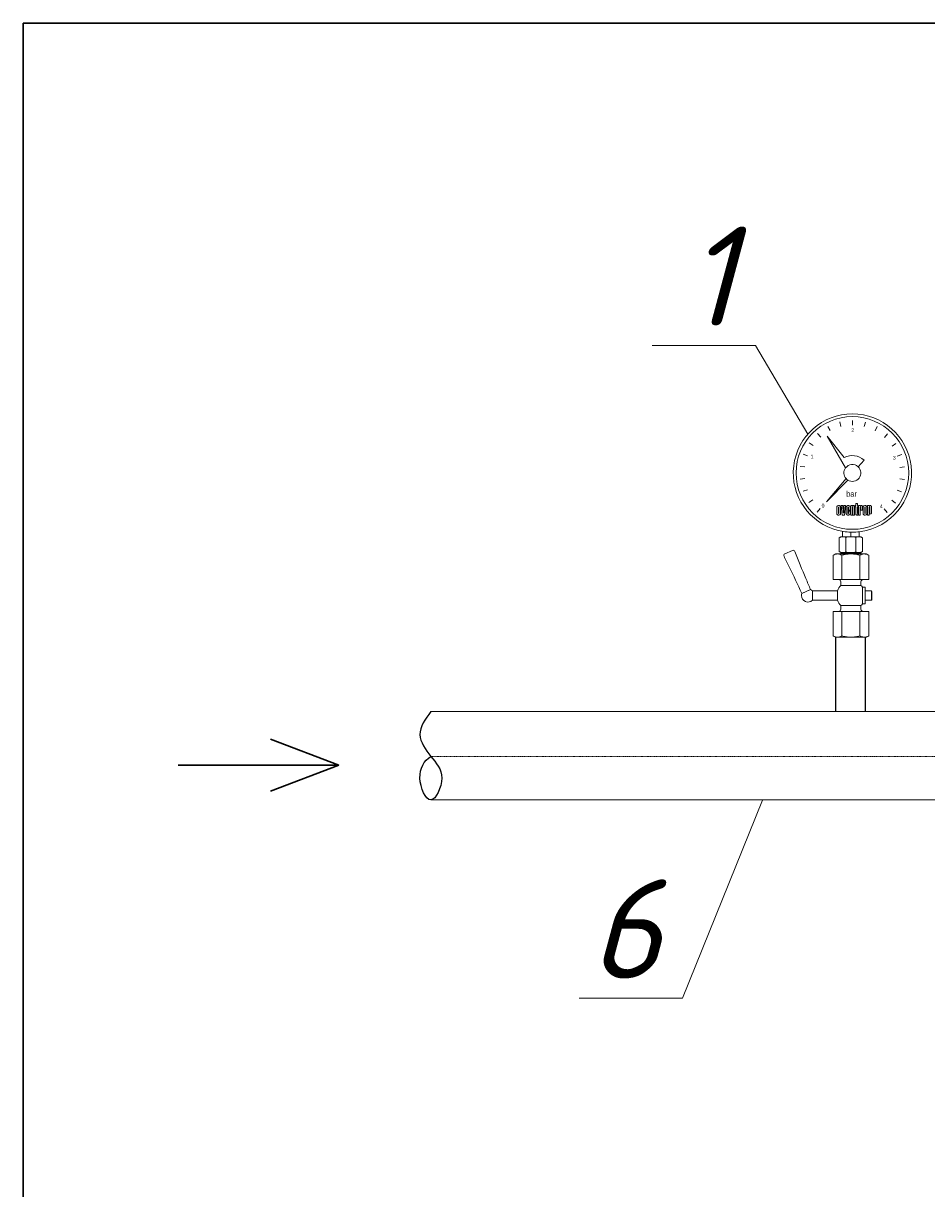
# Model space of a CAD drawing. Header units: inches. Extents: x 8001 to 766003, y -84601 to 563258.
# Tile 134 of 169: x 493178 to 496821, y 180723 to 185422. Entities that reach past the tile are written whole.
import ezdxf
from ezdxf import colors
from ezdxf.entities.mleader import LeaderData, LeaderLine
from ezdxf.math import Vec2, Vec3

# ---------------------------------------------------------------- set-up
doc = ezdxf.new("R2010")
doc.units = ezdxf.units.IN
doc.header["$MEASUREMENT"] = 0
doc.linetypes.add('ОСЕВАЯ', pattern=[2, 1.25, -0.25, 0.25, -0.25])
for name, color, linetype in [('GSI_MCH_FI_TEXT', 7, 'Continuous'), ('GSI_MCH_FORMAT', 7, 'Continuous'), ('GSI_MCH_PL_DCW_B1', 170, 'Continuous'), ('PV-EC', 7, 'Continuous'), ('ТХ_Оси труб.', 3, 'ОСЕВАЯ')]:
    doc.layers.add(name, color=color, linetype=linetype)
doc.styles.add('ISOPEUR', font='isocpeui.ttf')
doc.styles.get("Standard").update_dxf_attribs({"font": 'arial.ttf'})

# ---------------------------------------------------------------- blocks, each defined once
blk = doc.blocks.new('_None')

msp = doc.modelspace()

# ---------------------------------------------------------------- linework, layer by layer
at = {"lineweight": 13}
msp.add_circle((496521.004, 183609.307), 227.088, dxfattribs=at)
at = {"layer": 'GSI_MCH_FORMAT', "lineweight": 15}
for p, q in [((496431.501, 183780.509), (496422.688, 183797.367)), ((496474.922, 183796.917), (496470.385, 183815.39)), ((496521.004, 183802.493), (496521.004, 183821.516)), ((496573.778, 183814.849), (496569.047, 183796.424)), ((496621.283, 183796.327), (496612.294, 183779.563)), ((496393.247, 183754.218), (496380.667, 183768.487)), ((496418.772, 183757.461), (496493.353, 183629.394)), ((496418.772, 183757.461), (496488.384, 183671.292)), ((496662.999, 183767.009), (496650.271, 183752.872)), ((496362.369, 183719.561), (496346.748, 183730.417)), ((496696.518, 183728.586), (496680.784, 183717.894)), ((496340.648, 183678.539), (496322.889, 183685.356)), ((496543.939, 183634.645), (496568.009, 183661.237)), ((496719.903, 183683.277), (496702.074, 183676.646)), ((496329.34, 183633.519), (496310.468, 183635.904)), ((496731.806, 183633.697), (496712.91, 183631.511)), ((496329.097, 183587.102), (496310.201, 183584.916)), ((496416.215, 183493.539), (496495.277, 183586.808)), ((496502.576, 183580.524), (496416.215, 183493.539)), ((496731.539, 183582.71), (496712.667, 183585.094)), ((496339.933, 183541.967), (496322.104, 183535.336)), ((496719.118, 183533.258), (496701.359, 183540.075)), ((496361.223, 183500.72), (496345.489, 183490.027)), ((496391.736, 183465.741), (496379.008, 183451.604)), ((496457.775, 183471.313), (496457.775, 183446.081)), ((496464.549, 183477.621), (496466.807, 183477.621)), ((496464.549, 183477.621), (496466.807, 183477.621)), ((496464.549, 183470.261), (496464.549, 183447.132)), ((496464.549, 183470.261), (496464.549, 183447.132)), ((496466.807, 183470.261), (496466.807, 183447.132)), ((496466.807, 183470.261), (496466.807, 183447.132)), ((496473.582, 183471.313), (496473.582, 183446.081)), ((496473.582, 183471.313), (496473.582, 183446.081)), ((496475.84, 183477.621), (496482.614, 183477.621)), ((496475.84, 183477.621), (496480.356, 183439.773)), ((496482.614, 183477.621), (496483.744, 183449.235)), ((496487.131, 183477.621), (496486.002, 183449.235)), ((496487.131, 183477.621), (496493.905, 183477.621)), ((496493.905, 183477.621), (496489.389, 183439.773)), ((496496.164, 183471.313), (496496.164, 183446.081)), ((496502.938, 183477.621), (496505.196, 183477.621)), ((496502.938, 183470.261), (496502.938, 183461.851)), ((496511.971, 183458.697), (496502.938, 183458.697)), ((496502.938, 183458.697), (496502.938, 183447.132)), ((496505.196, 183470.261), (496505.196, 183461.851)), ((496505.196, 183455.543), (496511.971, 183455.543)), ((496505.196, 183455.543), (496505.196, 183447.132)), ((496511.971, 183471.313), (496511.971, 183458.697)), ((496511.971, 183455.543), (496511.971, 183446.081)), ((496514.229, 183477.621), (496514.229, 183439.773)), ((496521.829, 183477.621), (496514.229, 183477.621)), ((496521.004, 183472.364), (496521.004, 183439.773)), ((496521.829, 183477.621), (496522.508, 183477.621)), ((496523.262, 183475.518), (496522.508, 183477.621)), ((496523.262, 183472.364), (496523.262, 183439.773)), ((496526.649, 183477.621), (496525.52, 183477.621)), ((496530.036, 183439.773), (496530.036, 183474.467)), ((496532.294, 183477.621), (496534.553, 183477.621)), ((496532.294, 183477.621), (496532.294, 183473.415)), ((496532.294, 183473.415), (496534.553, 183473.415)), ((496534.553, 183486.031), (496541.327, 183486.031)), ((496534.553, 183486.031), (496534.553, 183477.621)), ((496534.553, 183473.415), (496534.553, 183446.081)), ((496541.327, 183486.031), (496541.327, 183477.621)), ((496541.327, 183477.621), (496543.585, 183477.621)), ((496541.327, 183473.415), (496543.585, 183473.415)), ((496541.327, 183473.415), (496541.327, 183446.081)), ((496543.585, 183477.621), (496543.585, 183473.415)), ((496553.443, 183477.621), (496545.843, 183477.621)), ((496545.843, 183477.621), (496545.843, 183439.773)), ((496552.618, 183472.364), (496552.618, 183439.773)), ((496552.618, 183472.364), (496552.618, 183439.773)), ((496553.443, 183477.621), (496554.122, 183477.621)), ((496554.876, 183475.518), (496554.122, 183477.621)), ((496554.876, 183475.518), (496554.122, 183477.621)), ((496554.876, 183472.364), (496554.876, 183458.697)), ((496554.876, 183458.697), (496561.651, 183458.697)), ((496558.263, 183477.621), (496557.134, 183477.621)), ((496561.651, 183458.697), (496561.651, 183474.467)), ((496563.909, 183471.313), (496563.909, 183446.081)), ((496570.683, 183477.621), (496572.942, 183477.621)), ((496570.683, 183470.261), (496570.683, 183447.132)), ((496570.683, 183470.261), (496570.683, 183447.132)), ((496572.942, 183470.261), (496572.942, 183447.132)), ((496579.716, 183471.313), (496579.716, 183446.081)), ((496581.974, 183477.621), (496581.974, 183475.518)), ((496589.574, 183477.621), (496581.974, 183477.621)), ((496581.974, 183475.518), (496581.974, 183439.773)), ((496589.574, 183477.621), (496584.233, 183477.621)), ((496588.749, 183472.364), (496588.749, 183449.235)), ((496589.574, 183477.621), (496590.253, 183477.621)), ((496591.007, 183475.518), (496590.253, 183477.621)), ((496591.007, 183472.364), (496591.007, 183449.235)), ((496594.394, 183477.621), (496593.265, 183477.621)), ((496597.782, 183474.467), (496597.782, 183448.352)), ((496661.34, 183450.126), (496648.76, 183464.395)), ((496695.259, 183488.196), (496679.639, 183499.052)), ((496464.549, 183439.773), (496466.807, 183439.773)), ((496464.549, 183439.773), (496466.807, 183439.773)), ((496480.356, 183439.773), (496489.389, 183439.773)), ((496483.744, 183449.235), (496486.002, 183449.235)), ((496502.938, 183439.773), (496505.196, 183439.773)), ((496502.938, 183439.773), (496505.196, 183439.773)), ((496514.229, 183439.773), (496521.004, 183439.773)), ((496523.262, 183439.773), (496530.036, 183439.773)), ((496534.553, 183446.081), (496534.553, 183443.978)), ((496539.069, 183439.773), (496541.327, 183439.773)), ((496541.327, 183446.081), (496543.585, 183446.081)), ((496541.327, 183439.773), (496543.585, 183439.773)), ((496543.585, 183439.773), (496543.585, 183446.081)), ((496545.843, 183439.773), (496552.618, 183439.773)), ((496570.683, 183439.773), (496572.942, 183439.773)), ((496581.974, 183439.773), (496588.749, 183439.773)), ((496588.749, 183442.044), (496588.749, 183446.081)), ((496588.749, 183442.044), (496588.749, 183439.773)), ((496592.136, 183444.146), (496591.007, 183444.146)), ((496593.265, 183444.146), (496592.136, 183444.146)), ((496592.136, 183444.146), (496593.265, 183444.146)), ((496593.265, 183444.146), (496594.394, 183444.146)), ((496593.265, 183444.146), (496594.394, 183444.146)), ((496597.782, 183448.352), (496597.782, 183447.3)), ((496481.502, 183351.748), (496481.502, 183371.807)), ((496514.898, 183368.446), (496514.898, 183351.748)), ((496548.293, 183371.807), (496548.293, 183351.748)), ((496467.773, 183348.106), (496474.081, 183351.748)), ((496467.773, 183292.31), (496467.773, 183348.106)), ((496481.502, 183351.748), (496474.081, 183351.748)), ((496514.898, 183351.748), (496481.502, 183351.748)), ((496494.489, 183349.4), (496494.489, 183291.017)), ((496548.293, 183351.748), (496514.898, 183351.748)), ((496535.306, 183349.4), (496535.306, 183291.017)), ((496555.714, 183351.748), (496548.293, 183351.748)), ((496555.714, 183351.748), (496562.022, 183348.106)), ((496562.022, 183348.106), (496562.022, 183292.31)), ((496467.773, 183292.31), (496474.081, 183288.668)), ((496555.714, 183288.668), (496474.081, 183288.668)), ((496474.081, 183284.958), (496474.081, 183288.668)), ((496555.714, 183284.958), (496474.081, 183284.958)), ((496477.792, 183284.958), (496475.937, 183283.102)), ((496553.859, 183283.102), (496475.937, 183283.102)), ((496552.004, 183284.958), (496477.792, 183284.958)), ((496552.004, 183284.958), (496553.859, 183283.102)), ((496562.022, 183292.31), (496555.714, 183288.668)), ((496555.714, 183288.668), (496555.714, 183284.958))]:
    msp.add_line(p, q, dxfattribs=at)
at = {"layer": 'GSI_MCH_FORMAT', "lineweight": 15, "ltscale": 5}
for p, q in [((496577.298, 183283.102), (496452.498, 183283.102)), ((496577.298, 182947.102), (496452.498, 182947.102))]:
    msp.add_line(p, q, dxfattribs=at)
at = {"layer": 'GSI_MCH_FORMAT', "lineweight": 15, "ltscale": 10}
msp.add_line((496452.498, 182947.102), (496572.498, 182947.102), dxfattribs=at)
at = {"layer": 'GSI_MCH_FORMAT', "lineweight": 30, "ltscale": 20}
for q in [(494174.015, 182535.564, 8.264), (493801.797, 182430.698, 8.264), (494174.015, 182325.833, 8.264)]:
    msp.add_line((494450.646, 182430.698, 8.264), q, dxfattribs=at)
at = {"layer": 'GSI_MCH_FORMAT', "lineweight": 30}
msp.add_lwpolyline([(493177.861, 185422.5), (509263.083, 185422.5), (509263.083, 173408), (493177.861, 173408)], close=True, dxfattribs=at)
at = {"layer": 'GSI_MCH_FORMAT', "lineweight": 13}
for centre, radius, start, end in [((496521.004, 183609.307), 238.443, 283.774147, 256.225853), ((496521.004, 183609.307), 238.443, 256.225853, 270), ((496521.004, 183609.307), 238.443, 270, 283.774147), ((496482.512, 183320.244), 31.52, 67.666144, 117.878166), ((496514.898, 183261.894), 89.855, 76.87212, 103.12788), ((496547.284, 183320.244), 31.52, 62.121834, 112.333856), ((496482.505, 183320.024), 31.386, 242.007038, 292.448652), ((496514.898, 183378.523), 89.855, 256.87212, 283.12788), ((496547.291, 183320.024), 31.386, 247.551348, 297.992962)]:
    msp.add_arc(centre, radius, start, end, dxfattribs=at)
at = {"layer": 'GSI_MCH_FORMAT', "color": 1, "lineweight": 13}
for centre, radius, start, end in [((496521.004, 183609.307), 70.044, 47.849822, 117.755819), ((496521.004, 183609.307), 34.177, 47.849822, 144.0018), ((496521.004, 183609.307), 34.177, 144.0018, 221.171659), ((496521.004, 183609.307), 34.177, 237.371558, 47.849822), ((496521.004, 183609.307), 34.177, 221.171659, 237.371558), ((496463.353, 183471.344), 5.579, 168.086232, 180.316148), ((496464.035, 183471.2), 6.276, 155.331913, 168.086232), ((496463.674, 183471.365), 5.878, 143.535942, 155.331913), ((496464.377, 183470.846), 6.752, 131.391635, 143.535942), ((496464.153, 183471.1), 6.413, 120.26847, 131.391635), ((496464.549, 183470.422), 7.199, 89.996476, 120.26847), ((496465.479, 183470.267), 0.93, 168.086232, 180.316148), ((496465.479, 183470.267), 0.93, 168.086232, 180.316148), ((496465.592, 183470.243), 1.046, 155.331913, 168.086232), ((496465.592, 183470.243), 1.046, 155.331913, 168.086232), ((496465.532, 183470.27), 0.98, 143.535942, 155.331913), ((496465.532, 183470.27), 0.98, 143.535942, 155.331913), ((496465.649, 183470.184), 1.125, 131.391635, 143.535942), ((496465.649, 183470.184), 1.125, 131.391635, 143.535942), ((496465.612, 183470.226), 1.069, 120.26847, 131.391635), ((496465.612, 183470.226), 1.069, 120.26847, 131.391635), ((496465.678, 183470.113), 1.2, 89.996476, 120.26847), ((496465.678, 183470.113), 1.2, 89.996476, 120.26847), ((496465.677, 183470.097), 1.216, 73.273912, 89.947386), ((496465.677, 183470.097), 1.216, 73.273912, 89.947386), ((496465.694, 183470.153), 1.157, 61.12947, 73.273912), ((496465.694, 183470.153), 1.157, 61.12947, 73.273912), ((496465.701, 183470.166), 1.142, 48.97255, 61.12947), ((496465.701, 183470.166), 1.142, 48.97255, 61.12947), ((496465.755, 183470.228), 1.061, 37.906351, 48.97255), ((496465.755, 183470.228), 1.061, 37.906351, 48.97255), ((496465.762, 183470.233), 1.052, 25.082602, 37.906351), ((496465.762, 183470.233), 1.052, 25.082602, 37.906351), ((496465.822, 183470.261), 0.986, 0.005486, 25.082602), ((496465.822, 183470.261), 0.986, 0.005486, 25.082602), ((496466.801, 183470.323), 7.297, 73.273912, 89.947386), ((496466.801, 183470.323), 7.297, 73.273912, 89.947386), ((496466.903, 183470.663), 6.942, 61.12947, 73.273912), ((496466.903, 183470.663), 6.942, 61.12947, 73.273912), ((496466.947, 183470.743), 6.851, 48.97255, 61.12947), ((496466.947, 183470.743), 6.851, 48.97255, 61.12947), ((496467.266, 183471.11), 6.365, 37.906351, 48.97255), ((496467.266, 183471.11), 6.365, 37.906351, 48.97255), ((496467.31, 183471.144), 6.31, 25.082602, 37.906351), ((496467.31, 183471.144), 6.31, 25.082602, 37.906351), ((496467.669, 183471.312), 5.913, 0.005486, 25.082602), ((496467.669, 183471.312), 5.913, 0.005486, 25.082602), ((496501.742, 183471.344), 5.579, 168.086232, 180.316148), ((496502.424, 183471.2), 6.276, 155.331913, 168.086232), ((496502.063, 183471.365), 5.878, 143.535942, 155.331913), ((496502.766, 183470.846), 6.752, 131.391635, 143.535942), ((496502.542, 183471.1), 6.413, 120.26847, 131.391635), ((496502.938, 183470.422), 7.199, 89.996476, 120.26847), ((496503.868, 183470.267), 0.93, 168.086232, 180.316148), ((496503.868, 183470.267), 0.93, 168.086232, 180.316148), ((496503.924, 183461.851), 0.986, 180.005486, 205.082602), ((496503.982, 183470.243), 1.046, 155.331913, 168.086232), ((496503.982, 183470.243), 1.046, 155.331913, 168.086232), ((496503.921, 183470.27), 0.98, 143.535942, 155.331913), ((496503.921, 183470.27), 0.98, 143.535942, 155.331913), ((496503.983, 183461.879), 1.052, 205.082602, 217.906351), ((496504.038, 183470.184), 1.125, 131.391635, 143.535942), ((496504.038, 183470.184), 1.125, 131.391635, 143.535942), ((496503.991, 183461.884), 1.061, 217.906351, 228.97255), ((496504.001, 183470.226), 1.069, 120.26847, 131.391635), ((496504.001, 183470.226), 1.069, 120.26847, 131.391635), ((496504.044, 183461.946), 1.142, 228.97255, 241.12947), ((496504.067, 183470.113), 1.2, 89.996476, 120.26847), ((496504.067, 183470.113), 1.2, 89.996476, 120.26847), ((496504.051, 183461.959), 1.157, 241.12947, 253.273912), ((496504.068, 183462.016), 1.216, 253.273912, 269.947386), ((496504.066, 183470.097), 1.216, 73.273912, 89.947386), ((496504.067, 183461.999), 1.2, 269.996476, 300.26847), ((496504.083, 183470.153), 1.157, 61.12947, 73.273912), ((496504.09, 183470.166), 1.142, 48.97255, 61.12947), ((496504.133, 183461.886), 1.069, 300.26847, 311.391635), ((496504.144, 183470.228), 1.061, 37.906351, 48.97255), ((496504.096, 183461.929), 1.125, 311.391635, 323.535942), ((496504.151, 183470.233), 1.052, 25.082602, 37.906351), ((496504.213, 183461.842), 0.98, 323.535942, 335.331913), ((496504.211, 183470.261), 0.986, 0.005486, 25.082602), ((496504.153, 183461.87), 1.046, 335.331913, 348.086232), ((496504.266, 183461.846), 0.93, 348.086232, 0.316148), ((496505.19, 183470.323), 7.297, 73.273912, 89.947386), ((496505.292, 183470.663), 6.942, 61.12947, 73.273912), ((496505.336, 183470.743), 6.851, 48.97255, 61.12947), ((496505.655, 183471.11), 6.365, 37.906351, 48.97255), ((496505.699, 183471.144), 6.31, 25.082602, 37.906351), ((496506.058, 183471.312), 5.913, 0.005486, 25.082602), ((496521.933, 183472.369), 0.93, 168.086232, 180.316148), ((496522.047, 183472.345), 1.046, 155.331913, 168.086232), ((496521.987, 183472.373), 0.98, 143.535942, 155.331913), ((496522.104, 183472.286), 1.125, 131.391635, 143.535942), ((496522.067, 183472.329), 1.069, 120.26847, 131.391635), ((496522.133, 183472.216), 1.2, 89.996476, 120.26847), ((496522.131, 183472.199), 1.216, 73.273912, 89.947386), ((496522.149, 183472.256), 1.157, 61.12947, 73.273912), ((496522.156, 183472.269), 1.142, 48.97255, 61.12947), ((496522.209, 183472.33), 1.061, 37.906351, 48.97255), ((496522.216, 183472.336), 1.052, 25.082602, 37.906351), ((496522.276, 183472.364), 0.986, 0.005486, 25.082602), ((496525.121, 183475.528), 1.86, 168.086232, 180.316148), ((496525.349, 183475.48), 2.092, 155.331913, 168.086232), ((496525.228, 183475.536), 1.959, 143.535942, 155.331913), ((496525.463, 183475.362), 2.251, 131.391635, 143.535942), ((496525.388, 183475.447), 2.138, 120.26847, 131.391635), ((496525.52, 183475.221), 2.4, 89.996476, 120.26847), ((496526.646, 183473.972), 3.649, 73.273912, 89.947386), ((496526.697, 183474.142), 3.471, 61.12947, 73.273912), ((496526.719, 183474.182), 3.426, 48.97255, 61.12947), ((496526.878, 183474.366), 3.182, 37.906351, 48.97255), ((496526.9, 183474.382), 3.155, 25.082602, 37.906351), ((496527.08, 183474.466), 2.957, 0.005486, 25.082602), ((496553.548, 183472.369), 0.93, 168.086232, 180.316148), ((496553.548, 183472.369), 0.93, 168.086232, 180.316148), ((496553.661, 183472.345), 1.046, 155.331913, 168.086232), ((496553.661, 183472.345), 1.046, 155.331913, 168.086232), ((496553.601, 183472.373), 0.98, 143.535942, 155.331913), ((496553.601, 183472.373), 0.98, 143.535942, 155.331913), ((496553.718, 183472.286), 1.125, 131.391635, 143.535942), ((496553.718, 183472.286), 1.125, 131.391635, 143.535942), ((496553.681, 183472.329), 1.069, 120.26847, 131.391635), ((496553.681, 183472.329), 1.069, 120.26847, 131.391635), ((496553.747, 183472.216), 1.2, 89.996476, 120.26847), ((496553.747, 183472.216), 1.2, 89.996476, 120.26847), ((496553.746, 183472.199), 1.216, 73.273912, 89.947386), ((496553.763, 183472.256), 1.157, 61.12947, 73.273912), ((496553.77, 183472.269), 1.142, 48.97255, 61.12947), ((496553.824, 183472.33), 1.061, 37.906351, 48.97255), ((496553.831, 183472.336), 1.052, 25.082602, 37.906351), ((496553.891, 183472.364), 0.986, 0.005486, 25.082602), ((496556.736, 183475.528), 1.86, 168.086232, 180.316148), ((496556.736, 183475.528), 1.86, 168.086232, 180.316148), ((496556.963, 183475.48), 2.092, 155.331913, 168.086232), ((496556.963, 183475.48), 2.092, 155.331913, 168.086232), ((496556.843, 183475.536), 1.959, 143.535942, 155.331913), ((496556.843, 183475.536), 1.959, 143.535942, 155.331913), ((496557.077, 183475.362), 2.251, 131.391635, 143.535942), ((496557.077, 183475.362), 2.251, 131.391635, 143.535942), ((496557.002, 183475.447), 2.138, 120.26847, 131.391635), ((496557.002, 183475.447), 2.138, 120.26847, 131.391635), ((496557.134, 183475.221), 2.4, 89.996476, 120.26847), ((496557.134, 183475.221), 2.4, 89.996476, 120.26847), ((496558.26, 183473.972), 3.649, 73.273912, 89.947386), ((496558.311, 183474.142), 3.471, 61.12947, 73.273912), ((496558.333, 183474.182), 3.426, 48.97255, 61.12947), ((496558.493, 183474.366), 3.182, 37.906351, 48.97255), ((496558.515, 183474.382), 3.155, 25.082602, 37.906351), ((496558.694, 183474.466), 2.957, 0.005486, 25.082602), ((496569.487, 183471.344), 5.579, 168.086232, 180.316148), ((496570.169, 183471.2), 6.276, 155.331913, 168.086232), ((496569.808, 183471.365), 5.878, 143.535942, 155.331913), ((496570.511, 183470.846), 6.752, 131.391635, 143.535942), ((496570.287, 183471.1), 6.413, 120.26847, 131.391635), ((496570.683, 183470.422), 7.199, 89.996476, 120.26847), ((496571.613, 183470.267), 0.93, 168.086232, 180.316148), ((496571.613, 183470.267), 0.93, 168.086232, 180.316148), ((496571.727, 183470.243), 1.046, 155.331913, 168.086232), ((496571.727, 183470.243), 1.046, 155.331913, 168.086232), ((496571.667, 183470.27), 0.98, 143.535942, 155.331913), ((496571.667, 183470.27), 0.98, 143.535942, 155.331913), ((496571.784, 183470.184), 1.125, 131.391635, 143.535942), ((496571.784, 183470.184), 1.125, 131.391635, 143.535942), ((496571.747, 183470.226), 1.069, 120.26847, 131.391635), ((496571.747, 183470.226), 1.069, 120.26847, 131.391635), ((496571.812, 183470.113), 1.2, 89.996476, 120.26847), ((496571.812, 183470.113), 1.2, 89.996476, 120.26847), ((496571.811, 183470.097), 1.216, 73.273912, 89.947386), ((496571.811, 183470.097), 1.216, 73.273912, 89.947386), ((496571.828, 183470.153), 1.157, 61.12947, 73.273912), ((496571.828, 183470.153), 1.157, 61.12947, 73.273912), ((496571.836, 183470.166), 1.142, 48.97255, 61.12947), ((496571.836, 183470.166), 1.142, 48.97255, 61.12947), ((496571.889, 183470.228), 1.061, 37.906351, 48.97255), ((496571.889, 183470.228), 1.061, 37.906351, 48.97255), ((496571.896, 183470.233), 1.052, 25.082602, 37.906351), ((496571.896, 183470.233), 1.052, 25.082602, 37.906351), ((496571.956, 183470.261), 0.986, 0.005486, 25.082602), ((496571.956, 183470.261), 0.986, 0.005486, 25.082602), ((496572.935, 183470.323), 7.297, 73.273912, 89.947386), ((496572.935, 183470.323), 7.297, 73.273912, 89.947386), ((496573.037, 183470.663), 6.942, 61.12947, 73.273912), ((496573.037, 183470.663), 6.942, 61.12947, 73.273912), ((496573.081, 183470.743), 6.851, 48.97255, 61.12947), ((496573.081, 183470.743), 6.851, 48.97255, 61.12947), ((496573.401, 183471.11), 6.365, 37.906351, 48.97255), ((496573.401, 183471.11), 6.365, 37.906351, 48.97255), ((496573.444, 183471.144), 6.31, 25.082602, 37.906351), ((496573.444, 183471.144), 6.31, 25.082602, 37.906351), ((496573.803, 183471.312), 5.913, 0.005486, 25.082602), ((496573.803, 183471.312), 5.913, 0.005486, 25.082602), ((496589.679, 183472.369), 0.93, 168.086232, 180.316148), ((496589.679, 183472.369), 0.93, 168.086232, 180.316148), ((496589.792, 183472.345), 1.046, 155.331913, 168.086232), ((496589.792, 183472.345), 1.046, 155.331913, 168.086232), ((496589.732, 183472.373), 0.98, 143.535942, 155.331913), ((496589.732, 183472.373), 0.98, 143.535942, 155.331913), ((496589.849, 183472.286), 1.125, 131.391635, 143.535942), ((496589.849, 183472.286), 1.125, 131.391635, 143.535942), ((496589.812, 183472.329), 1.069, 120.26847, 131.391635), ((496589.812, 183472.329), 1.069, 120.26847, 131.391635), ((496589.878, 183472.216), 1.2, 89.996476, 120.26847), ((496589.878, 183472.216), 1.2, 89.996476, 120.26847), ((496589.877, 183472.199), 1.216, 73.273912, 89.947386), ((496589.894, 183472.256), 1.157, 61.12947, 73.273912), ((496589.901, 183472.269), 1.142, 48.97255, 61.12947), ((496589.954, 183472.33), 1.061, 37.906351, 48.97255), ((496589.962, 183472.336), 1.052, 25.082602, 37.906351), ((496590.022, 183472.364), 0.986, 0.005486, 25.082602), ((496592.867, 183475.528), 1.86, 168.086232, 180.316148), ((496592.867, 183475.528), 1.86, 168.086232, 180.316148), ((496593.094, 183475.48), 2.092, 155.331913, 168.086232), ((496593.094, 183475.48), 2.092, 155.331913, 168.086232), ((496592.974, 183475.536), 1.959, 143.535942, 155.331913), ((496592.974, 183475.536), 1.959, 143.535942, 155.331913), ((496593.208, 183475.362), 2.251, 131.391635, 143.535942), ((496593.208, 183475.362), 2.251, 131.391635, 143.535942), ((496593.133, 183475.447), 2.138, 120.26847, 131.391635), ((496593.133, 183475.447), 2.138, 120.26847, 131.391635), ((496593.265, 183475.221), 2.4, 89.996476, 120.26847), ((496593.265, 183475.221), 2.4, 89.996476, 120.26847), ((496594.391, 183473.972), 3.649, 73.273912, 89.947386), ((496594.442, 183474.142), 3.471, 61.12947, 73.273912), ((496594.464, 183474.182), 3.426, 48.97255, 61.12947), ((496594.624, 183474.366), 3.182, 37.906351, 48.97255), ((496594.646, 183474.382), 3.155, 25.082602, 37.906351), ((496594.825, 183474.466), 2.957, 0.005486, 25.082602), ((496463.688, 183446.081), 5.913, 180.005486, 205.082602), ((496464.047, 183446.249), 6.31, 205.082602, 217.906351), ((496464.09, 183446.283), 6.365, 217.906351, 228.97255), ((496464.41, 183446.65), 6.851, 228.97255, 241.12947), ((496464.454, 183446.73), 6.942, 241.12947, 253.273912), ((496464.556, 183447.07), 7.297, 253.273912, 269.947386), ((496465.535, 183447.132), 0.986, 180.005486, 205.082602), ((496465.535, 183447.132), 0.986, 180.005486, 205.082602), ((496465.594, 183447.16), 1.052, 205.082602, 217.906351), ((496465.594, 183447.16), 1.052, 205.082602, 217.906351), ((496465.602, 183447.166), 1.061, 217.906351, 228.97255), ((496465.602, 183447.166), 1.061, 217.906351, 228.97255), ((496465.655, 183447.227), 1.142, 228.97255, 241.12947), ((496465.655, 183447.227), 1.142, 228.97255, 241.12947), ((496465.662, 183447.24), 1.157, 241.12947, 253.273912), ((496465.662, 183447.24), 1.157, 241.12947, 253.273912), ((496465.679, 183447.297), 1.216, 253.273912, 269.947386), ((496465.679, 183447.297), 1.216, 253.273912, 269.947386), ((496465.678, 183447.28), 1.2, 269.996476, 300.26847), ((496465.678, 183447.28), 1.2, 269.996476, 300.26847), ((496465.744, 183447.167), 1.069, 300.26847, 311.391635), ((496465.744, 183447.167), 1.069, 300.26847, 311.391635), ((496465.707, 183447.21), 1.125, 311.391635, 323.535942), ((496465.707, 183447.21), 1.125, 311.391635, 323.535942), ((496465.824, 183447.123), 0.98, 323.535942, 335.331913), ((496465.824, 183447.123), 0.98, 323.535942, 335.331913), ((496465.764, 183447.151), 1.046, 335.331913, 348.086232), ((496465.764, 183447.151), 1.046, 335.331913, 348.086232), ((496465.877, 183447.127), 0.93, 348.086232, 0.316148), ((496465.877, 183447.127), 0.93, 348.086232, 0.316148), ((496466.808, 183446.971), 7.199, 269.996476, 300.26847), ((496466.808, 183446.971), 7.199, 269.996476, 300.26847), ((496467.203, 183446.293), 6.413, 300.26847, 311.391635), ((496467.203, 183446.293), 6.413, 300.26847, 311.391635), ((496466.979, 183446.547), 6.752, 311.391635, 323.535942), ((496466.979, 183446.547), 6.752, 311.391635, 323.535942), ((496467.682, 183446.028), 5.878, 323.535942, 335.331913), ((496467.682, 183446.028), 5.878, 323.535942, 335.331913), ((496467.321, 183446.194), 6.276, 335.331913, 348.086232), ((496467.321, 183446.194), 6.276, 335.331913, 348.086232), ((496468.003, 183446.05), 5.579, 348.086232, 0.316148), ((496468.003, 183446.05), 5.579, 348.086232, 0.316148), ((496502.077, 183446.081), 5.913, 180.005486, 205.082602), ((496502.436, 183446.249), 6.31, 205.082602, 217.906351), ((496502.479, 183446.283), 6.365, 217.906351, 228.97255), ((496502.799, 183446.65), 6.851, 228.97255, 241.12947), ((496502.843, 183446.73), 6.942, 241.12947, 253.273912), ((496502.945, 183447.07), 7.297, 253.273912, 269.947386), ((496503.924, 183447.132), 0.986, 180.005486, 205.082602), ((496503.983, 183447.16), 1.052, 205.082602, 217.906351), ((496503.991, 183447.166), 1.061, 217.906351, 228.97255), ((496504.044, 183447.227), 1.142, 228.97255, 241.12947), ((496504.051, 183447.24), 1.157, 241.12947, 253.273912), ((496504.068, 183447.297), 1.216, 253.273912, 269.947386), ((496504.067, 183447.28), 1.2, 269.996476, 300.26847), ((496504.133, 183447.167), 1.069, 300.26847, 311.391635), ((496504.096, 183447.21), 1.125, 311.391635, 323.535942), ((496504.213, 183447.123), 0.98, 323.535942, 335.331913), ((496504.153, 183447.151), 1.046, 335.331913, 348.086232), ((496504.266, 183447.127), 0.93, 348.086232, 0.316148), ((496505.197, 183446.971), 7.199, 269.996476, 300.26847), ((496505.592, 183446.293), 6.413, 300.26847, 311.391635), ((496505.368, 183446.547), 6.752, 311.391635, 323.535942), ((496506.071, 183446.028), 5.878, 323.535942, 335.331913), ((496505.71, 183446.194), 6.276, 335.331913, 348.086232), ((496506.392, 183446.05), 5.579, 348.086232, 0.316148), ((496538.495, 183443.978), 3.942, 180.005486, 205.082602), ((496538.734, 183444.09), 4.206, 205.082602, 217.906351), ((496538.763, 183444.113), 4.243, 217.906351, 228.97255), ((496538.976, 183444.358), 4.568, 228.97255, 241.12947), ((496539.005, 183444.411), 4.628, 241.12947, 253.273912), ((496539.073, 183444.638), 4.865, 253.273912, 269.947386), ((496569.822, 183446.081), 5.913, 180.005486, 205.082602), ((496569.822, 183446.081), 5.913, 180.005486, 205.082602), ((496570.181, 183446.249), 6.31, 205.082602, 217.906351), ((496570.181, 183446.249), 6.31, 205.082602, 217.906351), ((496570.224, 183446.283), 6.365, 217.906351, 228.97255), ((496570.224, 183446.283), 6.365, 217.906351, 228.97255), ((496570.544, 183446.65), 6.851, 228.97255, 241.12947), ((496570.544, 183446.65), 6.851, 228.97255, 241.12947), ((496570.588, 183446.73), 6.942, 241.12947, 253.273912), ((496570.588, 183446.73), 6.942, 241.12947, 253.273912), ((496570.69, 183447.07), 7.297, 253.273912, 269.947386), ((496570.69, 183447.07), 7.297, 253.273912, 269.947386), ((496571.669, 183447.132), 0.986, 180.005486, 205.082602), ((496571.669, 183447.132), 0.986, 180.005486, 205.082602), ((496571.729, 183447.16), 1.052, 205.082602, 217.906351), ((496571.729, 183447.16), 1.052, 205.082602, 217.906351), ((496571.736, 183447.166), 1.061, 217.906351, 228.97255), ((496571.736, 183447.166), 1.061, 217.906351, 228.97255), ((496571.789, 183447.227), 1.142, 228.97255, 241.12947), ((496571.789, 183447.227), 1.142, 228.97255, 241.12947), ((496571.797, 183447.24), 1.157, 241.12947, 253.273912), ((496571.797, 183447.24), 1.157, 241.12947, 253.273912), ((496571.814, 183447.297), 1.216, 253.273912, 269.947386), ((496571.814, 183447.297), 1.216, 253.273912, 269.947386), ((496571.813, 183447.28), 1.2, 269.996476, 300.26847), ((496571.879, 183447.167), 1.069, 300.26847, 311.391635), ((496571.841, 183447.21), 1.125, 311.391635, 323.535942), ((496571.958, 183447.123), 0.98, 323.535942, 335.331913), ((496571.898, 183447.151), 1.046, 335.331913, 348.086232), ((496572.012, 183447.127), 0.93, 348.086232, 0.316148), ((496572.942, 183446.971), 7.199, 269.996476, 300.26847), ((496573.338, 183446.293), 6.413, 300.26847, 311.391635), ((496573.114, 183446.547), 6.752, 311.391635, 323.535942), ((496573.817, 183446.028), 5.878, 323.535942, 335.331913), ((496573.456, 183446.194), 6.276, 335.331913, 348.086232), ((496574.138, 183446.05), 5.579, 348.086232, 0.316148), ((496589.734, 183449.235), 0.986, 180.005486, 205.082602), ((496590.732, 183446.27), 1.992, 185.440044, 201.539743), ((496589.794, 183449.263), 1.052, 205.082602, 217.906351), ((496590.808, 183446.299), 2.074, 201.539743, 215.212016), ((496589.801, 183449.268), 1.061, 217.906351, 228.97255), ((496589.855, 183449.33), 1.142, 228.97255, 241.12947), ((496590.872, 183446.344), 2.152, 215.212016, 224.751879), ((496589.862, 183449.343), 1.157, 241.12947, 253.273912), ((496590.926, 183446.398), 2.228, 224.751879, 235.956449), ((496589.879, 183449.4), 1.216, 253.273912, 269.947386), ((496590.984, 183446.484), 2.331, 235.956449, 246.799299), ((496589.878, 183449.383), 1.2, 269.996476, 300.26847), ((496591.009, 183446.544), 2.396, 246.799299, 262.798546), ((496589.944, 183449.27), 1.069, 300.26847, 311.391635), ((496589.907, 183449.313), 1.125, 311.391635, 323.535942), ((496591.022, 183446.641), 2.494, 262.798546, 269.666242), ((496590.024, 183449.226), 0.98, 323.535942, 335.331913), ((496589.964, 183449.254), 1.046, 335.331913, 348.086232), ((496590.077, 183449.23), 0.93, 348.086232, 0.316148), ((496594.395, 183447.746), 3.599, 269.996476, 300.26847), ((496594.592, 183447.407), 3.207, 300.26847, 311.391635), ((496594.48, 183447.534), 3.376, 311.391635, 323.535942), ((496594.832, 183447.274), 2.939, 323.535942, 335.331913), ((496594.651, 183447.357), 3.138, 335.331913, 348.086232), ((496594.992, 183447.285), 2.789, 348.086232, 0.316148)]:
    msp.add_arc(centre, radius, start, end, dxfattribs=at)
at = {"layer": 'GSI_MCH_PL_DCW_B1', "ltscale": 20}
for p, q in [((496452.498, 182947.102), (496452.498, 182647.102)), ((496572.498, 182947.102), (496572.498, 182647.102))]:
    msp.add_line(p, q, dxfattribs=at)
at = {"layer": 'GSI_MCH_PL_DCW_B1', "ltscale": 10000}
for p, q in [((497808.362, 182648.175), (494820.188, 182646.069)), ((497807.085, 182289.671), (494820.684, 182291.236))]:
    msp.add_line(p, q, dxfattribs=at)
msp.add_spline([(494821.202, 182647.469), (494777.236, 182554.388), (494821.093, 182466.673), (494864.951, 182378.957), (494821.017, 182291.242), (494777.236, 182378.957), (494821.115, 182466.673), (494822.973, 182467.874)], degree=3, dxfattribs=at)
at = {"layer": 'PV-EC', "color": 7, "linetype": 'Continuous', "lineweight": 13, "extrusion": (0, 0, -1)}
for p, q in [((496278.971, 183297.22), (496248.799, 183283.786)), ((496248.799, 183283.786), (496278.971, 183297.22)), ((496452.498, 183283.102), (496442.898, 183277.56)), ((496442.898, 183179.902), (496442.898, 183277.56)), ((496462.098, 183283.102), (496459.698, 183283.102)), ((496459.698, 183283.102), (496462.098, 183283.102)), ((496478.898, 183179.902), (496478.898, 183277.56)), ((496478.898, 183179.902), (496478.898, 183277.56)), ((496512.498, 183283.102), (496517.298, 183283.102)), ((496517.298, 183283.102), (496512.498, 183283.102)), ((496550.898, 183179.902), (496550.898, 183277.56)), ((496550.898, 183179.902), (496550.898, 183277.56)), ((496567.698, 183283.102), (496570.098, 183283.102)), ((496570.098, 183283.102), (496567.698, 183283.102)), ((496577.298, 183283.102), (496586.898, 183277.56)), ((496586.898, 183179.902), (496586.898, 183277.56)), ((496478.898, 183179.902), (496442.898, 183179.902)), ((496442.898, 183179.902), (496478.898, 183179.902)), ((496478.898, 183179.902), (496550.898, 183179.902)), ((496550.898, 183179.902), (496586.898, 183179.902)), ((496586.898, 183179.902), (496550.898, 183179.902)), ((496316.991, 183123.624), (496340.402, 183134.048)), ((496328.954, 183128.95), (496316.991, 183123.624)), ((496352.364, 183139.373), (496328.954, 183128.95)), ((496340.402, 183134.048), (496352.364, 183139.373)), ((496360.098, 183134.302), (496460.592, 183134.302)), ((496360.098, 183134.302), (496360.098, 183095.902)), ((496360.098, 183095.902), (496360.098, 183134.302)), ((496460.592, 183134.302), (496460.592, 183115.102)), ((496460.592, 183115.102), (496460.592, 183134.302)), ((496474.098, 183170.302), (496474.098, 183155.761)), ((496514.898, 183155.761), (496474.098, 183155.761)), ((496474.098, 183155.761), (496514.898, 183155.761)), ((496555.698, 183155.761), (496514.898, 183155.761)), ((496514.898, 183155.761), (496555.698, 183155.761)), ((496555.698, 183170.302), (496555.698, 183155.761)), ((496561.682, 183148.702), (496561.682, 183115.102)), ((496561.682, 183115.102), (496561.682, 183148.702)), ((496572.498, 183148.702), (496561.682, 183148.702)), ((496572.498, 183115.102), (496572.498, 183148.702)), ((496572.498, 183148.702), (496572.498, 183115.102)), ((496572.498, 183134.302), (496597.698, 183134.302)), ((496600.098, 183131.902), (496597.698, 183134.302)), ((496597.698, 183095.902), (496597.698, 183134.302)), ((496597.698, 183134.302), (496597.698, 183095.902)), ((496600.098, 183131.902), (496600.098, 183098.302)), ((496600.098, 183098.302), (496600.098, 183131.902)), ((496360.098, 183095.902), (496460.592, 183095.902)), ((496460.592, 183115.102), (496460.592, 183095.902)), ((496460.592, 183095.902), (496460.592, 183115.102)), ((496561.682, 183115.102), (496561.682, 183081.502)), ((496561.682, 183081.502), (496561.682, 183115.102)), ((496572.498, 183081.502), (496561.682, 183081.502)), ((496572.498, 183115.102), (496572.498, 183081.502)), ((496572.498, 183081.502), (496572.498, 183115.102)), ((496572.498, 183095.902), (496597.698, 183095.902)), ((496600.098, 183098.302), (496597.698, 183095.902)), ((496442.898, 183050.302), (496442.898, 182952.645)), ((496442.898, 183050.302), (496478.898, 183050.302)), ((496478.898, 183050.302), (496442.898, 183050.302)), ((496474.098, 183074.444), (496514.898, 183074.444)), ((496514.898, 183074.444), (496474.098, 183074.444)), ((496474.098, 183074.444), (496474.098, 183059.902)), ((496478.898, 183050.302), (496478.898, 182952.645)), ((496478.898, 183050.302), (496478.898, 182952.645)), ((496550.898, 183050.302), (496478.898, 183050.302)), ((496478.898, 183050.302), (496550.898, 183050.302)), ((496555.698, 183074.444), (496514.898, 183074.444)), ((496514.898, 183074.444), (496555.698, 183074.444)), ((496550.898, 183050.302), (496550.898, 182952.645)), ((496550.898, 183050.302), (496550.898, 182952.645)), ((496586.898, 183050.302), (496550.898, 183050.302)), ((496550.898, 183050.302), (496586.898, 183050.302)), ((496555.698, 183074.444), (496555.698, 183059.902)), ((496586.898, 183050.302), (496586.898, 182952.645)), ((496452.498, 182947.102), (496442.898, 182952.645)), ((496459.698, 182947.102), (496462.098, 182947.102)), ((496462.098, 182947.102), (496459.698, 182947.102)), ((496570.098, 182947.102), (496567.698, 182947.102)), ((496567.698, 182947.102), (496570.098, 182947.102)), ((496577.298, 182947.102), (496586.898, 182952.645))]:
    msp.add_line(p, q, dxfattribs=at)
at = {"layer": 'PV-EC', "color": 7, "linetype": 'Continuous', "lineweight": 13}
for centre, radius, start, end in [((496251.727, 183277.209), 7.2, 114, 206.208271), ((496281.899, 183290.642), 7.2, 21.791729, 114), ((496464.498, 183170.302), 9.6, 0, 90), ((496565.298, 183170.302), 9.6, 90, 180), ((496341.978, 183115.102), 26.4, 46.658242, 66.832716), ((496514.898, 183115.102), 57.6, 135.099472, 160.528779), ((496514.898, 183115.102), 57.6, 35.685335, 44.900528), ((496341.978, 183115.102), 26.4, 161.167284, 180), ((496341.978, 183115.102), 26.4, 180, 313.341758), ((496514.898, 183115.102), 57.6, 199.471221, 224.900528), ((496514.898, 183115.102), 57.6, 315.099472, 324.314665), ((496464.498, 183059.902), 9.6, 270, 0), ((496565.298, 183059.902), 9.6, 180, 270)]:
    msp.add_arc(centre, radius, start, end, dxfattribs=at)
for points, knots in [([(496245.267, 183274.029), (496252.333, 183259.674), (496259.36, 183245.299), (496283.58, 183195.313), (496300.516, 183159.574), (496316.991, 183123.624)], [0, 0, 0, 0, 10.00004479, 10.00004479, 34.71541987, 34.71541987, 34.71541987, 34.71541987]), ([(496352.364, 183139.373), (496346.015, 183154.06), (496339.742, 183168.779), (496318.196, 183219.975), (496303.265, 183256.596), (496288.585, 183293.315)], [0, 0, 0, 0, 10.00012154, 10.00012154, 34.7155404, 34.7155404, 34.7155404, 34.7155404]), ([(496442.898, 183277.56), (496445.644, 183279.145), (496448.444, 183280.487), (496454.049, 183282.401), (496456.865, 183282.977), (496459.698, 183283.102)], [0.01120696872, 0.01120696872, 0.01120696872, 0.01120696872, 0.01476743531, 0.01476743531, 0.01832790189, 0.01832790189, 0.01832790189, 0.01832790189]), ([(496459.698, 183283.102), (496458.28, 183283.039), (496456.858, 183282.864), (496454.006, 183282.296), (496452.583, 183281.903), (496448.371, 183280.455), (496445.616, 183279.129), (496442.898, 183277.56)], [0.01933187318, 0.01933187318, 0.01933187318, 0.01933187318, 0.02110845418, 0.02110845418, 0.02288503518, 0.02288503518, 0.02643819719, 0.02643819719, 0.02643819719, 0.02643819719]), ([(496478.898, 183277.56), (496476.152, 183279.145), (496473.351, 183280.487), (496467.746, 183282.401), (496464.93, 183282.977), (496462.098, 183283.102)], [0.01120696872, 0.01120696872, 0.01120696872, 0.01120696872, 0.01476743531, 0.01476743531, 0.01832790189, 0.01832790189, 0.01832790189, 0.01832790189]), ([(496462.098, 183283.102), (496463.516, 183283.039), (496464.938, 183282.864), (496467.79, 183282.296), (496469.213, 183281.903), (496473.425, 183280.455), (496476.179, 183279.129), (496478.898, 183277.56)], [0.01933187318, 0.01933187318, 0.01933187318, 0.01933187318, 0.02110845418, 0.02110845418, 0.02288503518, 0.02288503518, 0.02643819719, 0.02643819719, 0.02643819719, 0.02643819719]), ([(496512.498, 183283.102), (496506.851, 183282.977), (496501.187, 183282.401), (496489.877, 183280.464), (496484.346, 183279.133), (496478.898, 183277.56)], [0.01777978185, 0.01777978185, 0.01777978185, 0.01777978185, 0.02132947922, 0.02132947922, 0.02487917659, 0.02487917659, 0.02487917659, 0.02487917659]), ([(496478.898, 183277.56), (496481.633, 183278.349), (496484.389, 183279.078), (496489.956, 183280.384), (496492.774, 183280.962), (496501.216, 183282.404), (496506.853, 183282.977), (496507.931, 183282.904)], [0.00966948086, 0.00966948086, 0.00966948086, 0.00966948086, 0.01144548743, 0.01144548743, 0.01322149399, 0.01322149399, 0.01677350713, 0.01677350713, 0.01677350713, 0.01677350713]), ([(496550.898, 183277.56), (496548.163, 183278.349), (496545.406, 183279.078), (496539.84, 183280.384), (496537.021, 183280.962), (496528.579, 183282.404), (496522.943, 183282.977), (496517.298, 183283.102)], [0.00966948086, 0.00966948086, 0.00966948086, 0.00966948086, 0.01144548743, 0.01144548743, 0.01322149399, 0.01322149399, 0.01677350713, 0.01677350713, 0.01677350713, 0.01677350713]), ([(496519.983, 183283.102), (496522.944, 183282.977), (496528.609, 183282.401), (496539.918, 183280.464), (496545.449, 183279.133), (496550.898, 183277.56)], [0.01777978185, 0.01777978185, 0.01777978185, 0.01777978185, 0.02132947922, 0.02132947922, 0.02487917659, 0.02487917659, 0.02487917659, 0.02487917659]), ([(496567.698, 183283.102), (496566.28, 183283.039), (496564.858, 183282.864), (496562.006, 183282.296), (496560.583, 183281.903), (496556.371, 183280.455), (496553.616, 183279.129), (496550.898, 183277.56)], [0.01933187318, 0.01933187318, 0.01933187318, 0.01933187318, 0.02110845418, 0.02110845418, 0.02288503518, 0.02288503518, 0.02643819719, 0.02643819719, 0.02643819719, 0.02643819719]), ([(496550.898, 183277.56), (496553.644, 183279.145), (496556.444, 183280.487), (496562.049, 183282.401), (496564.865, 183282.977), (496567.698, 183283.102)], [0.01120696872, 0.01120696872, 0.01120696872, 0.01120696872, 0.01476743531, 0.01476743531, 0.01832790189, 0.01832790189, 0.01832790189, 0.01832790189]), ([(496570.098, 183283.102), (496571.516, 183283.039), (496572.938, 183282.864), (496575.79, 183282.296), (496577.213, 183281.903), (496581.425, 183280.455), (496584.179, 183279.129), (496586.898, 183277.56)], [0.01933187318, 0.01933187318, 0.01933187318, 0.01933187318, 0.02110845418, 0.02110845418, 0.02288503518, 0.02288503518, 0.02643819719, 0.02643819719, 0.02643819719, 0.02643819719]), ([(496586.898, 183277.56), (496584.152, 183279.145), (496581.351, 183280.487), (496575.746, 183282.401), (496572.93, 183282.977), (496570.098, 183283.102)], [0.01120696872, 0.01120696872, 0.01120696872, 0.01120696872, 0.01476743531, 0.01476743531, 0.01832790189, 0.01832790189, 0.01832790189, 0.01832790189]), ([(496459.698, 182947.102), (496458.28, 182947.165), (496456.858, 182947.34), (496454.006, 182947.909), (496452.583, 182948.302), (496448.371, 182949.749), (496445.616, 182951.076), (496442.898, 182952.645)], [0.01933187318, 0.01933187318, 0.01933187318, 0.01933187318, 0.02110845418, 0.02110845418, 0.02288503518, 0.02288503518, 0.02643819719, 0.02643819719, 0.02643819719, 0.02643819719]), ([(496442.898, 182952.645), (496445.644, 182951.06), (496448.444, 182949.718), (496454.049, 182947.804), (496456.865, 182947.228), (496459.698, 182947.102)], [0.01120696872, 0.01120696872, 0.01120696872, 0.01120696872, 0.01476743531, 0.01476743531, 0.01832790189, 0.01832790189, 0.01832790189, 0.01832790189]), ([(496478.898, 182952.645), (496476.152, 182951.06), (496473.351, 182949.718), (496467.746, 182947.804), (496464.93, 182947.228), (496462.098, 182947.102)], [0.01120696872, 0.01120696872, 0.01120696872, 0.01120696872, 0.01476743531, 0.01476743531, 0.01832790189, 0.01832790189, 0.01832790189, 0.01832790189]), ([(496462.098, 182947.102), (496463.516, 182947.165), (496464.938, 182947.34), (496467.79, 182947.909), (496469.213, 182948.302), (496473.425, 182949.749), (496476.179, 182951.076), (496478.898, 182952.645)], [0.01933187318, 0.01933187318, 0.01933187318, 0.01933187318, 0.02110845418, 0.02110845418, 0.02288503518, 0.02288503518, 0.02643819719, 0.02643819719, 0.02643819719, 0.02643819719]), ([(496512.498, 182947.102), (496506.851, 182947.228), (496501.187, 182947.804), (496489.877, 182949.74), (496484.346, 182951.072), (496478.898, 182952.645)], [0.01777978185, 0.01777978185, 0.01777978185, 0.01777978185, 0.02132947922, 0.02132947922, 0.02487917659, 0.02487917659, 0.02487917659, 0.02487917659]), ([(496478.898, 182952.645), (496481.633, 182951.855), (496484.389, 182951.127), (496489.956, 182949.821), (496492.774, 182949.243), (496501.216, 182947.801), (496506.853, 182947.228), (496506.853, 182947.102)], [0.00966948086, 0.00966948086, 0.00966948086, 0.00966948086, 0.01144548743, 0.01144548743, 0.01322149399, 0.01322149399, 0.01677350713, 0.01677350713, 0.01677350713, 0.01677350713]), ([(496550.898, 182952.645), (496548.163, 182951.855), (496545.406, 182951.127), (496539.84, 182949.821), (496537.021, 182949.243), (496528.579, 182947.801), (496522.943, 182947.228), (496517.298, 182947.102)], [0.00966948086, 0.00966948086, 0.00966948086, 0.00966948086, 0.01144548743, 0.01144548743, 0.01322149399, 0.01322149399, 0.01677350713, 0.01677350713, 0.01677350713, 0.01677350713]), ([(496521.595, 182947.283), (496522.944, 182947.228), (496528.609, 182947.804), (496539.918, 182949.74), (496545.449, 182951.072), (496550.898, 182952.645)], [0.01777978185, 0.01777978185, 0.01777978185, 0.01777978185, 0.02132947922, 0.02132947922, 0.02487917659, 0.02487917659, 0.02487917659, 0.02487917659]), ([(496550.898, 182952.645), (496553.644, 182951.06), (496556.444, 182949.718), (496562.049, 182947.804), (496564.865, 182947.228), (496567.698, 182947.102)], [0.01120696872, 0.01120696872, 0.01120696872, 0.01120696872, 0.01476743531, 0.01476743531, 0.01832790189, 0.01832790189, 0.01832790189, 0.01832790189]), ([(496567.698, 182947.102), (496566.28, 182947.165), (496564.858, 182947.34), (496562.006, 182947.909), (496560.583, 182948.302), (496556.371, 182949.749), (496553.616, 182951.076), (496550.898, 182952.645)], [0.01933187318, 0.01933187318, 0.01933187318, 0.01933187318, 0.02110845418, 0.02110845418, 0.02288503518, 0.02288503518, 0.02643819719, 0.02643819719, 0.02643819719, 0.02643819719]), ([(496570.098, 182947.102), (496571.516, 182947.165), (496572.938, 182947.34), (496575.79, 182947.909), (496577.213, 182948.302), (496581.425, 182949.749), (496584.179, 182951.076), (496586.898, 182952.645)], [0.01933187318, 0.01933187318, 0.01933187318, 0.01933187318, 0.02110845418, 0.02110845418, 0.02288503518, 0.02288503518, 0.02643819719, 0.02643819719, 0.02643819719, 0.02643819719]), ([(496586.898, 182952.645), (496584.152, 182951.06), (496581.351, 182949.718), (496575.746, 182947.804), (496572.93, 182947.228), (496570.098, 182947.102)], [0.01120696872, 0.01120696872, 0.01120696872, 0.01120696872, 0.01476743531, 0.01476743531, 0.01832790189, 0.01832790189, 0.01832790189, 0.01832790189])]:
    msp.add_open_spline(points, degree=3, knots=knots, dxfattribs=at)
at = {"layer": 'ТХ_Оси труб.', "lineweight": 5, "ltscale": 0.0001}
msp.add_line((494821.115, 182466.673), (498504.577, 182466.673), dxfattribs=at)

# ---------------------------------------------------------------- texts
at = {"color": 1, "lineweight": 13, "width": 0.9}
for s, height, p in [('2', 15.139, (496516.701, 183774.417)), ('1', 15.139, (496352.672, 183667.754)), ('3', 15.139, (496684.352, 183663.032)), ('bar', 22.7088, (496496.126, 183513.463)), ('0', 15.139, (496396.935, 183470.044)), ('4', 15.139, (496631.826, 183467.683))]:
    msp.add_text(s, height=height, dxfattribs=at).set_placement(p)

# ---------------------------------------------------------------- leaders
at = {"layer": 'GSI_MCH_FI_TEXT', "lineweight": 25, "transparency": 33554687}
ml = msp.add_multileader_mtext('Standard', dxfattribs=at)
ml.set_content('1', color=(0, 0, 0), style='ISOPEUR')
ml.set_leader_properties(lineweight=15)
ml.set_arrow_properties(name='NONE')
ml.build(insert=Vec2(0, 0))
ml.multileader.update_dxf_attribs({"text_left_attachment_type": 6, "text_right_attachment_type": 6, "dogleg_length": 0.001, "arrow_head_size": 2400, "scale": 200})
ctx = ml.context
ctx.base_point, ctx.scale, ctx.char_height, ctx.arrow_head_size, ctx.landing_gap_size, ctx.plane_origin = Vec3(495814.666, 184123.02), 200, 400, 2400, 60, Vec3(564683.842, 183075.921)
ctx.left_attachment, ctx.right_attachment, ctx.text_align_type = 6, 6, 1
notes = []
notes.append((ctx, [(0, (1, 1, 0), (496130.625, 184123.02), (-1, 0), 50.807, [(0, [(496340.916, 183765.586)], 0, [])])]))
ctx.mtext.insert, ctx.mtext.alignment, ctx.mtext.line_spacing_factor, ctx.mtext.flow_direction = Vec3(495947.241, 184603.02), 2, 0.864, 5
ml = msp.add_multileader_mtext('Standard', dxfattribs=at)
ml.set_content('6', color=(0, 0, 0), style='ISOPEUR')
ml.set_leader_properties(lineweight=15)
ml.set_arrow_properties(name='NONE')
ml.build(insert=Vec2(0, 0))
ml.multileader.update_dxf_attribs({"text_left_attachment_type": 6, "text_right_attachment_type": 6, "dogleg_length": 0.001, "arrow_head_size": 2400, "scale": 200})
ctx = ml.context
ctx.base_point, ctx.scale, ctx.char_height, ctx.arrow_head_size, ctx.landing_gap_size, ctx.plane_origin = Vec3(495423.129, 181490.994), 200, 400, 2400, 60, Vec3(564341.179, 180491.689)
ctx.left_attachment, ctx.right_attachment, ctx.text_align_type = 6, 6, 1
notes.append((ctx, [(0, (1, 1, 0), (495835.755, 181490.994), (-1, 0), 50.807, [(0, [(496158.661, 182290.535)], 0, [])])]))
ctx.mtext.insert, ctx.mtext.alignment, ctx.mtext.line_spacing_factor, ctx.mtext.flow_direction = Vec3(495604.038, 181970.994), 2, 0.864, 5
for ctx, leaders in notes:
    for number, flags, end, landing, length, lines in leaders:
        leader = LeaderData()
        leader.index, (leader.has_last_leader_line, leader.has_dogleg_vector, leader.attachment_direction) = number, flags
        leader.last_leader_point, leader.dogleg_vector, leader.dogleg_length = Vec3(end), Vec3(landing), length
        for number, points, colour, breaks in lines:
            line = LeaderLine()
            line.index, line.vertices, line.color, line.breaks = number, Vec3.list(points), colors.encode_raw_color(colour), breaks
            leader.lines.append(line)
        ctx.leaders.append(leader)

doc.saveas('drawing.dxf')
